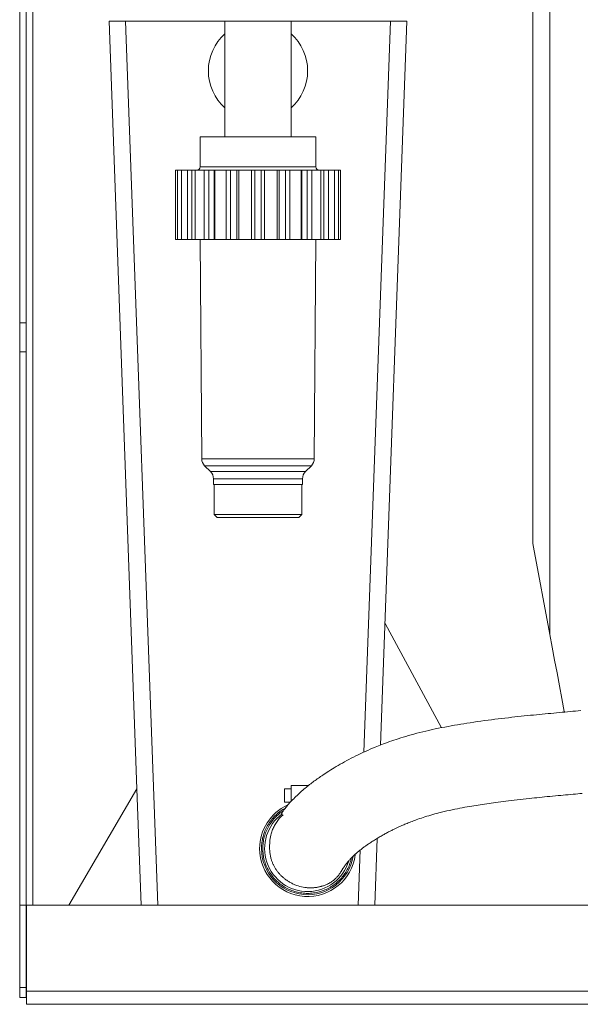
# Model space of a CAD drawing. Extents: x 193 to 943, y 26 to 526.
# Tile 256 of 256: x 563.69 to 567.92, y 158.93 to 166.37. Entities that reach past the tile are written whole.
import ezdxf
from ezdxf.lldxf.tags import DXFTag

# ---------------------------------------------------------------- set-up
doc = ezdxf.new("R2010")
doc.units = 0
doc.layers.get('0').update_dxf_attribs({"lineweight": 25})
doc.layers.add('KG4_HLS_ZEICHNEN_SWL', color=7, linetype='SWL', lineweight=25, true_color=0x99724c)
doc.styles.get("Standard").update_dxf_attribs({"font": 'ARIALN.TTF', "width": 0.8})
tags = doc.linetypes.add('SWL', pattern='A,6.35,["_",Standard,S=5.08,R=0,X=-0.51,Y=-0.51],2.54', length=8.89).pattern_tags.tags
tags[13:14] = [DXFTag(74, 4), DXFTag(75, 0), DXFTag(340, '0'), DXFTag(46, 1.0), DXFTag(50, 0.0), DXFTag(44, 0.0), DXFTag(45, 0.0)]

# ---------------------------------------------------------------- blocks, each defined once
blk = doc.blocks.new('Blockreferenz-A069I17Y7N', base_point=(563.6875, 157.3036))
at = {"color": 8, "linetype": 'Continuous', "lineweight": -2, "ltscale": 0.13, "true_color": 0x808080}
for p, q in [((563.7875, 159.6786), (563.7875, 174.6786)), ((567.6922, 161.7216), (567.6922, 169.9552)), ((564.4876, 166.3554), (564.7304, 159.6786)), ((566.2866, 160.8329), (566.4874, 166.3554)), ((565.05, 165.2554), (565.925, 165.2554)), ((563.6875, 164.0755), (563.7375, 164.0755)), ((563.7375, 163.8571), (563.6875, 163.8571)), ((565.0623, 163.0499), (565.9128, 163.0499)), ((565.0843, 162.9974), (565.8908, 162.9974)), ((565.1293, 162.9523), (565.8457, 162.9523)), ((565.8238, 162.8993), (565.1513, 162.8993)), ((565.6159, 160.352), (565.624, 160.3601)), ((565.624, 160.3601), (565.6324, 160.3679)), ((565.6388, 160.3606), (565.6308, 160.3529)), ((565.6324, 160.3679), (565.641, 160.3754)), ((565.6472, 160.368), (565.6388, 160.3606)), ((565.641, 160.3754), (565.6499, 160.3826)), ((565.6558, 160.375), (565.6472, 160.368)), ((565.6499, 160.3826), (565.6592, 160.3892)), ((565.6649, 160.3813), (565.6558, 160.375)), ((565.6592, 160.3892), (565.6688, 160.3954)), ((565.6743, 160.387), (565.6649, 160.3813)), ((565.6688, 160.3954), (565.6725, 160.3975)), ((565.6725, 160.3975), (565.6763, 160.3996)), ((565.6749, 160.3873), (565.6743, 160.387)), ((565.6755, 160.3876), (565.6749, 160.3873)), ((565.676, 160.388), (565.6755, 160.3876)), ((565.6766, 160.3883), (565.676, 160.388)), ((565.6763, 160.3996), (565.6801, 160.4017)), ((565.6772, 160.3886), (565.6766, 160.3883)), ((565.6777, 160.3889), (565.6772, 160.3886)), ((565.6801, 160.4017), (565.684, 160.4037)), ((565.684, 160.4037), (565.6878, 160.4056)), ((565.6878, 160.4056), (565.6917, 160.4076)), ((565.5605, 160.2798), (565.5664, 160.2896)), ((565.5664, 160.2896), (565.5726, 160.2991)), ((565.5726, 160.2991), (565.5791, 160.3085)), ((565.5809, 160.2936), (565.5748, 160.2843)), ((565.5791, 160.3085), (565.5859, 160.3176)), ((565.5872, 160.3026), (565.5809, 160.2936)), ((565.5859, 160.3176), (565.593, 160.3265)), ((565.5939, 160.3114), (565.5872, 160.3026)), ((565.593, 160.3265), (565.6004, 160.3352)), ((565.6008, 160.3201), (565.5939, 160.3114)), ((565.6004, 160.3352), (565.608, 160.3437)), ((565.608, 160.3285), (565.6008, 160.3201)), ((565.608, 160.3437), (565.6159, 160.352)), ((565.6154, 160.3368), (565.608, 160.3285)), ((565.623, 160.3449), (565.6154, 160.3368)), ((565.6308, 160.3529), (565.623, 160.3449)), ((565.5286, 160.2066), (565.5322, 160.2175)), ((565.5322, 160.2175), (565.5361, 160.2282)), ((565.5361, 160.2282), (565.5403, 160.2388)), ((565.5417, 160.2143), (565.5382, 160.2037)), ((565.5403, 160.2388), (565.5449, 160.2493)), ((565.5454, 160.2247), (565.5417, 160.2143)), ((565.5449, 160.2493), (565.5498, 160.2596)), ((565.5496, 160.235), (565.5454, 160.2247)), ((565.554, 160.2452), (565.5496, 160.235)), ((565.5498, 160.2596), (565.555, 160.2698)), ((565.5587, 160.2552), (565.554, 160.2452)), ((565.555, 160.2698), (565.5605, 160.2798)), ((565.5638, 160.2651), (565.5587, 160.2552)), ((565.5692, 160.2748), (565.5638, 160.2651)), ((565.5748, 160.2843), (565.5692, 160.2748)), ((565.5152, 160.1282), (565.5161, 160.1396)), ((565.5161, 160.1396), (565.5172, 160.1509)), ((565.5172, 160.1509), (565.5186, 160.1622)), ((565.5186, 160.1622), (565.5205, 160.1734)), ((565.5205, 160.1734), (565.5228, 160.1846)), ((565.5228, 160.1846), (565.5255, 160.1956)), ((565.526, 160.1386), (565.5251, 160.1276)), ((565.5255, 160.1956), (565.5286, 160.2066)), ((565.5271, 160.1496), (565.526, 160.1386)), ((565.5285, 160.1606), (565.5271, 160.1496)), ((565.5303, 160.1715), (565.5285, 160.1606)), ((565.5325, 160.1823), (565.5303, 160.1715)), ((565.5352, 160.1931), (565.5325, 160.1823)), ((565.5382, 160.2037), (565.5352, 160.1931)), ((565.5138, 160.1054), (565.5144, 160.1168)), ((565.5144, 160.1168), (565.5152, 160.1282)), ((565.5244, 160.1165), (565.5238, 160.1054)), ((565.5238, 160.1054), (565.5244, 160.0943)), ((565.5251, 160.1276), (565.5244, 160.1165)), ((565.5244, 160.0943), (565.5251, 160.0832)), ((565.5251, 160.0832), (565.526, 160.0721)), ((565.526, 160.0721), (565.5271, 160.0611)), ((566.2447, 159.6786), (566.2598, 160.0943)), ((565.5271, 160.0611), (565.5285, 160.0501)), ((565.5285, 160.0501), (565.5303, 160.0392)), ((565.5303, 160.0392), (565.5325, 160.0284)), ((565.5325, 160.0284), (565.5352, 160.0177)), ((565.5352, 160.0177), (565.5382, 160.007)), ((565.5382, 160.007), (565.5416, 159.9965)), ((565.5416, 159.9965), (565.5454, 159.9861)), ((566.179, 159.9853), (566.1823, 159.9949)), ((566.1823, 159.9949), (566.1852, 160.0047)), ((566.1852, 160.0047), (566.188, 160.0145)), ((566.188, 160.0145), (566.1907, 160.0244)), ((566.1907, 160.0244), (566.1932, 160.0343)), ((565.5454, 159.9861), (565.5496, 159.9758)), ((565.5496, 159.9758), (565.554, 159.9656)), ((565.554, 159.9656), (565.5588, 159.9556)), ((565.5588, 159.9556), (565.5638, 159.9457)), ((565.5638, 159.9457), (565.5692, 159.936)), ((565.5692, 159.936), (565.5749, 159.9265)), ((565.5749, 159.9265), (565.5809, 159.9172)), ((565.5809, 159.9172), (565.5872, 159.9081)), ((566.1378, 159.9081), (566.1442, 159.9172)), ((566.1442, 159.9172), (566.1503, 159.9265)), ((566.1503, 159.9265), (566.156, 159.936)), ((566.156, 159.936), (566.1615, 159.9457)), ((566.1615, 159.9457), (566.1665, 159.9555)), ((566.1665, 159.9555), (566.1712, 159.9655)), ((566.1712, 159.9655), (566.1755, 159.9758)), ((566.1755, 159.9758), (566.179, 159.9853)), ((565.5872, 159.9081), (565.5938, 159.8992)), ((565.5938, 159.8992), (565.6007, 159.8905)), ((565.6007, 159.8905), (565.6078, 159.882)), ((565.6078, 159.882), (565.6153, 159.8738)), ((565.6153, 159.8738), (565.623, 159.8658)), ((565.623, 159.8658), (565.631, 159.8581)), ((565.631, 159.8581), (565.6392, 159.8507)), ((565.6392, 159.8507), (565.6476, 159.8435)), ((565.6476, 159.8435), (565.6563, 159.8366)), ((566.0688, 159.8366), (566.0774, 159.8435)), ((566.0774, 159.8435), (566.0859, 159.8507)), ((566.0859, 159.8507), (566.0941, 159.8581)), ((566.0941, 159.8581), (566.1021, 159.8658)), ((566.1021, 159.8658), (566.1097, 159.8738)), ((566.1097, 159.8738), (566.1172, 159.882)), ((566.1172, 159.882), (566.1243, 159.8905)), ((566.1243, 159.8905), (566.1312, 159.8992)), ((566.1312, 159.8992), (566.1378, 159.9081)), ((565.6563, 159.8366), (565.6652, 159.83)), ((565.6652, 159.83), (565.6743, 159.8237)), ((565.6743, 159.8237), (565.6836, 159.8177)), ((565.6836, 159.8177), (565.6932, 159.812)), ((565.6932, 159.812), (565.7028, 159.8066)), ((565.7028, 159.8066), (565.7127, 159.8016)), ((565.7127, 159.8016), (565.7227, 159.7968)), ((565.7227, 159.7968), (565.7329, 159.7924)), ((565.7329, 159.7924), (565.7432, 159.7883)), ((565.7432, 159.7883), (565.7536, 159.7846)), ((565.7536, 159.7846), (565.7642, 159.7812)), ((565.7642, 159.7812), (565.7749, 159.7782)), ((565.7749, 159.7782), (565.7856, 159.7755)), ((565.7856, 159.7755), (565.7964, 159.7731)), ((565.7964, 159.7731), (565.8073, 159.7712)), ((565.8073, 159.7712), (565.8183, 159.7695)), ((565.8183, 159.7695), (565.8293, 159.7683)), ((565.8293, 159.7683), (565.8404, 159.7674)), ((565.8404, 159.7674), (565.8514, 159.7668)), ((565.8514, 159.7668), (565.8625, 159.7666)), ((565.8625, 159.7666), (565.8736, 159.7668)), ((565.8736, 159.7668), (565.8847, 159.7674)), ((565.8847, 159.7674), (565.8957, 159.7683)), ((565.8957, 159.7683), (565.9067, 159.7695)), ((565.9067, 159.7695), (565.9177, 159.7712)), ((565.9177, 159.7712), (565.9286, 159.7731)), ((565.9286, 159.7731), (565.9394, 159.7755)), ((565.9394, 159.7755), (565.9502, 159.7782)), ((565.9502, 159.7782), (565.9609, 159.7812)), ((565.9609, 159.7812), (565.9714, 159.7846)), ((565.9714, 159.7846), (565.9819, 159.7883)), ((565.9819, 159.7883), (565.9922, 159.7924)), ((565.9922, 159.7924), (566.0023, 159.7968)), ((566.0023, 159.7968), (566.0123, 159.8016)), ((566.0123, 159.8016), (566.0222, 159.8066)), ((566.0222, 159.8066), (566.0319, 159.812)), ((566.0319, 159.812), (566.0414, 159.8177)), ((566.0414, 159.8177), (566.0507, 159.8237)), ((566.0507, 159.8237), (566.0598, 159.83)), ((566.0598, 159.83), (566.0688, 159.8366)), ((563.6875, 159.0554), (563.7375, 159.0554)), ((563.7393, 159.0286), (574.8858, 159.0286))]:
    blk.add_line(p, q, dxfattribs=at)
at = {"color": 7, "linetype": 'Continuous', "lineweight": -2, "ltscale": 0.13}
for p, q in [((563.6875, 174.4286), (563.6875, 164.0755)), ((563.7375, 174.4286), (563.7375, 164.0755)), ((567.5625, 162.409), (567.5625, 169.7204)), ((564.5734, 160.5554), (564.3625, 166.3554)), ((564.3625, 166.3554), (564.4876, 166.3554)), ((564.4876, 166.3554), (565.2375, 166.3554)), ((565.2375, 166.3554), (565.2375, 165.4804)), ((565.4875, 166.3554), (565.2375, 166.3554)), ((565.7375, 166.3554), (565.4875, 166.3554)), ((565.7375, 165.4804), (565.7375, 166.3554)), ((565.7375, 166.3554), (566.4874, 166.3554)), ((566.4137, 160.887), (566.6125, 166.3554)), ((566.4874, 166.3554), (566.6125, 166.3554)), ((565.05, 165.4804), (565.05, 165.2554)), ((565.925, 165.4804), (565.05, 165.4804)), ((565.925, 165.2554), (565.925, 165.4804)), ((564.8645, 165.2304), (564.8645, 164.7054)), ((564.8796, 165.2304), (564.8645, 165.2304)), ((564.8796, 164.7054), (564.8796, 165.2304)), ((564.9105, 165.2304), (564.8796, 165.2304)), ((564.9105, 165.2304), (564.9105, 164.7054)), ((564.9541, 165.2304), (564.9105, 165.2304)), ((564.9541, 164.7054), (564.9541, 165.2304)), ((564.989, 165.2304), (564.9541, 165.2304)), ((564.989, 164.7054), (564.989, 165.2304)), ((564.989, 165.2304), (565.0129, 165.2304)), ((565.0129, 165.2304), (565.0129, 164.7054)), ((565.0809, 165.2304), (565.0129, 165.2304)), ((565.0809, 164.7054), (565.0809, 165.2304)), ((565.1158, 165.2304), (565.0809, 165.2304)), ((565.1158, 164.7054), (565.1158, 165.2304)), ((565.1158, 165.2304), (565.1563, 165.2304)), ((565.1563, 165.2304), (565.1563, 164.7054)), ((565.1618, 165.2304), (565.1563, 165.2304)), ((565.1618, 165.2304), (565.1618, 164.7054)), ((565.2475, 165.2304), (565.1618, 165.2304)), ((565.2475, 164.7054), (565.2475, 165.2304)), ((565.279, 165.2304), (565.2475, 165.2304)), ((565.279, 164.7054), (565.279, 165.2304)), ((565.279, 165.2304), (565.3265, 165.2304)), ((565.3265, 165.2304), (565.3265, 164.7054)), ((565.3426, 165.2304), (565.3265, 165.2304)), ((565.3426, 165.2304), (565.3426, 164.7054)), ((565.4375, 165.2304), (565.3426, 165.2304)), ((565.4375, 164.7054), (565.4375, 165.2304)), ((565.4625, 165.2304), (565.4375, 165.2304)), ((565.4625, 164.7054), (565.4625, 165.2304)), ((565.4625, 165.2304), (565.5125, 165.2304)), ((565.5125, 165.2304), (565.5125, 164.7054)), ((565.5375, 165.2304), (565.5125, 165.2304)), ((565.5375, 165.2304), (565.5375, 164.7054)), ((565.6325, 165.2304), (565.5375, 165.2304)), ((565.6325, 164.7054), (565.6325, 165.2304)), ((565.6485, 165.2304), (565.6325, 165.2304)), ((565.6485, 164.7054), (565.6485, 165.2304)), ((565.6485, 165.2304), (565.6961, 165.2304)), ((565.6961, 165.2304), (565.6961, 164.7054)), ((565.7276, 165.2304), (565.6961, 165.2304)), ((565.7276, 165.2304), (565.7276, 164.7054)), ((565.8133, 165.2304), (565.7276, 165.2304)), ((565.8133, 164.7054), (565.8133, 165.2304)), ((565.8188, 165.2304), (565.8133, 165.2304)), ((565.8188, 164.7054), (565.8188, 165.2304)), ((565.8188, 165.2304), (565.8592, 165.2304)), ((565.8592, 165.2304), (565.8592, 164.7054)), ((565.8942, 165.2304), (565.8592, 165.2304)), ((565.8942, 165.2304), (565.8942, 164.7054)), ((565.9622, 165.2304), (565.8942, 165.2304)), ((565.9622, 164.7054), (565.9622, 165.2304)), ((565.9622, 165.2304), (565.986, 165.2304)), ((565.986, 165.2304), (565.986, 164.7054)), ((566.0209, 165.2304), (565.986, 165.2304)), ((566.0209, 165.2304), (566.0209, 164.7054)), ((566.0646, 165.2304), (566.0209, 165.2304)), ((566.0646, 164.7054), (566.0646, 165.2304)), ((566.0955, 165.2304), (566.0646, 165.2304)), ((566.0955, 165.2304), (566.0955, 164.7054)), ((566.1105, 165.2304), (566.0955, 165.2304)), ((566.1105, 164.7054), (566.1105, 165.2304)), ((564.8796, 164.7054), (564.8645, 164.7054)), ((564.9105, 164.7054), (564.8796, 164.7054)), ((564.9541, 164.7054), (564.9105, 164.7054)), ((564.989, 164.7054), (564.9541, 164.7054)), ((565.0129, 164.7054), (564.989, 164.7054)), ((565.0809, 164.7054), (565.0129, 164.7054)), ((565.05, 164.7054), (565.0623, 163.0499)), ((565.1158, 164.7054), (565.0809, 164.7054)), ((565.1563, 164.7054), (565.1158, 164.7054)), ((565.1618, 164.7054), (565.1563, 164.7054)), ((565.2475, 164.7054), (565.1618, 164.7054)), ((565.279, 164.7054), (565.2475, 164.7054)), ((565.3265, 164.7054), (565.279, 164.7054)), ((565.3426, 164.7054), (565.3265, 164.7054)), ((565.4375, 164.7054), (565.3426, 164.7054)), ((565.4625, 164.7054), (565.4375, 164.7054)), ((565.5125, 164.7054), (565.4625, 164.7054)), ((565.5375, 164.7054), (565.5125, 164.7054)), ((565.6325, 164.7054), (565.5375, 164.7054)), ((565.6485, 164.7054), (565.6325, 164.7054)), ((565.6961, 164.7054), (565.6485, 164.7054)), ((565.7276, 164.7054), (565.6961, 164.7054)), ((565.8133, 164.7054), (565.7276, 164.7054)), ((565.8188, 164.7054), (565.8133, 164.7054)), ((565.8592, 164.7054), (565.8188, 164.7054)), ((565.8942, 164.7054), (565.8592, 164.7054)), ((565.9622, 164.7054), (565.8942, 164.7054)), ((565.9128, 163.0499), (565.925, 164.7054)), ((565.986, 164.7054), (565.9622, 164.7054)), ((566.0209, 164.7054), (565.986, 164.7054)), ((566.0646, 164.7054), (566.0209, 164.7054)), ((566.0955, 164.7054), (566.0646, 164.7054)), ((566.1105, 164.7054), (566.0955, 164.7054)), ((563.6875, 163.8571), (563.6875, 164.0755)), ((563.7375, 164.0755), (563.7375, 163.8571)), ((563.6875, 163.8571), (563.6875, 159.6786)), ((563.7375, 163.8571), (563.7375, 159.6786)), ((565.0843, 162.9974), (565.1293, 162.9523)), ((565.8457, 162.9523), (565.8908, 162.9974)), ((565.1513, 162.8993), (565.1513, 162.8554)), ((565.8238, 162.8554), (565.8238, 162.8993)), ((565.1513, 162.8554), (565.8238, 162.8554)), ((565.157, 162.8554), (565.157, 162.628)), ((565.818, 162.628), (565.818, 162.8554)), ((565.157, 162.628), (565.1797, 162.6054)), ((565.157, 162.628), (565.818, 162.628)), ((565.1797, 162.6054), (565.7954, 162.6054)), ((565.7954, 162.6054), (565.818, 162.628)), ((567.5625, 162.409), (567.5678, 162.3827)), ((567.5678, 162.3827), (567.6922, 161.7216)), ((566.8729, 161.0174), (566.4471, 161.8054)), ((567.6922, 161.7216), (567.7103, 161.6253)), ((567.7103, 161.6253), (567.7285, 161.529)), ((567.7285, 161.529), (567.7466, 161.4324)), ((567.7466, 161.4324), (567.7648, 161.3356)), ((567.7648, 161.3356), (567.7831, 161.2385)), ((567.7831, 161.2385), (567.8015, 161.1408)), ((567.4747, 161.1043), (567.4511, 161.1018)), ((567.4983, 161.1068), (567.4747, 161.1043)), ((567.5218, 161.1092), (567.4983, 161.1068)), ((567.5453, 161.1116), (567.5218, 161.1092)), ((567.5678, 161.1139), (567.5453, 161.1116)), ((567.5901, 161.1161), (567.5678, 161.1139)), ((567.6125, 161.1183), (567.5901, 161.1161)), ((567.6348, 161.1204), (567.6125, 161.1183)), ((567.6571, 161.1226), (567.6348, 161.1204)), ((567.6794, 161.1247), (567.6571, 161.1226)), ((567.7005, 161.1266), (567.6794, 161.1247)), ((567.7216, 161.1286), (567.7005, 161.1266)), ((567.7426, 161.1306), (567.7216, 161.1286)), ((567.7636, 161.1325), (567.7426, 161.1306)), ((567.7845, 161.1344), (567.7636, 161.1325)), ((567.8055, 161.1363), (567.7845, 161.1344)), ((567.8015, 161.1408), (567.8016, 161.14)), ((567.8016, 161.14), (567.8018, 161.1392)), ((567.8018, 161.1392), (567.8019, 161.1384)), ((567.8019, 161.1384), (567.8021, 161.1376)), ((567.8021, 161.1376), (567.8022, 161.1368)), ((567.8022, 161.1368), (567.8024, 161.136)), ((567.8259, 161.1381), (567.8055, 161.1363)), ((567.8462, 161.14), (567.8259, 161.1381)), ((567.8666, 161.1418), (567.8462, 161.14)), ((567.8868, 161.1436), (567.8666, 161.1418)), ((567.9071, 161.1454), (567.8868, 161.1436)), ((567.9273, 161.1472), (567.9071, 161.1454)), ((566.9479, 161.0324), (566.9232, 161.0278)), ((566.9713, 161.0365), (566.9479, 161.0324)), ((566.9948, 161.0406), (566.9713, 161.0365)), ((567.0185, 161.0446), (566.9948, 161.0406)), ((567.0422, 161.0484), (567.0185, 161.0446)), ((567.066, 161.0522), (567.0422, 161.0484)), ((567.0898, 161.0559), (567.066, 161.0522)), ((567.1167, 161.0599), (567.0898, 161.0559)), ((567.1437, 161.0638), (567.1167, 161.0599)), ((567.1707, 161.0676), (567.1437, 161.0638)), ((567.1978, 161.0713), (567.1707, 161.0676)), ((567.225, 161.0749), (567.1978, 161.0713)), ((567.2522, 161.0785), (567.225, 161.0749)), ((567.2774, 161.0817), (567.2522, 161.0785)), ((567.3027, 161.0848), (567.2774, 161.0817)), ((567.328, 161.0878), (567.3027, 161.0848)), ((567.3533, 161.0908), (567.328, 161.0878)), ((567.3786, 161.0937), (567.3533, 161.0908)), ((567.4039, 161.0966), (567.3786, 161.0937)), ((567.4275, 161.0992), (567.4039, 161.0966)), ((567.4511, 161.1018), (567.4275, 161.0992)), ((566.624, 160.9585), (566.6044, 160.9527)), ((566.6439, 160.9641), (566.624, 160.9585)), ((566.664, 160.9697), (566.6439, 160.9641)), ((566.6864, 160.9756), (566.664, 160.9697)), ((566.709, 160.9814), (566.6864, 160.9756)), ((566.7319, 160.9871), (566.709, 160.9814)), ((566.755, 160.9927), (566.7319, 160.9871)), ((566.7784, 160.9981), (566.755, 160.9927)), ((566.802, 161.0033), (566.7784, 160.9981)), ((566.8258, 161.0085), (566.802, 161.0033)), ((566.8499, 161.0135), (566.8258, 161.0085)), ((566.8741, 161.0184), (566.8499, 161.0135)), ((566.8986, 161.0232), (566.8741, 161.0184)), ((566.9232, 161.0278), (566.8986, 161.0232)), ((566.3971, 160.8809), (566.3843, 160.8757)), ((566.4101, 160.886), (566.3971, 160.8809)), ((566.4233, 160.8911), (566.4101, 160.886)), ((566.4366, 160.8962), (566.4233, 160.8911)), ((566.45, 160.9012), (566.4366, 160.8962)), ((566.4656, 160.907), (566.45, 160.9012)), ((566.4815, 160.9127), (566.4656, 160.907)), ((566.4975, 160.9183), (566.4815, 160.9127)), ((566.5137, 160.9239), (566.4975, 160.9183)), ((566.5301, 160.9294), (566.5137, 160.9239)), ((566.5467, 160.9348), (566.5301, 160.9294)), ((566.5657, 160.9409), (566.5467, 160.9348)), ((566.5849, 160.9469), (566.5657, 160.9409)), ((566.6044, 160.9527), (566.5849, 160.9469)), ((566.245, 160.8137), (566.2268, 160.8049)), ((566.2635, 160.8226), (566.245, 160.8137)), ((566.2807, 160.8307), (566.2635, 160.8226)), ((566.2982, 160.8387), (566.2807, 160.8307)), ((566.3161, 160.8467), (566.2982, 160.8387)), ((566.3342, 160.8547), (566.3161, 160.8467)), ((566.3528, 160.8626), (566.3342, 160.8547)), ((566.3716, 160.8705), (566.3528, 160.8626)), ((566.3843, 160.8757), (566.3716, 160.8705)), ((566.0937, 160.7331), (566.0784, 160.7241)), ((566.1093, 160.7421), (566.0937, 160.7331)), ((566.1252, 160.7511), (566.1093, 160.7421)), ((566.1413, 160.7601), (566.1252, 160.7511)), ((566.1579, 160.7691), (566.1413, 160.7601)), ((566.1746, 160.7781), (566.1579, 160.7691)), ((566.1917, 160.787), (566.1746, 160.7781)), ((566.2091, 160.7959), (566.1917, 160.787)), ((566.2268, 160.8049), (566.2091, 160.7959)), ((565.9777, 160.6605), (565.969, 160.6546)), ((565.9865, 160.6664), (565.9777, 160.6605)), ((565.9988, 160.6745), (565.9865, 160.6664)), ((566.0112, 160.6826), (565.9988, 160.6745)), ((566.0239, 160.6907), (566.0112, 160.6826)), ((566.0369, 160.6988), (566.0239, 160.6907)), ((566.05, 160.707), (566.0369, 160.6988)), ((566.0634, 160.7151), (566.05, 160.707)), ((566.0784, 160.7241), (566.0634, 160.7151)), ((565.8777, 160.5882), (565.8688, 160.5812)), ((565.8867, 160.5952), (565.8777, 160.5882)), ((565.8945, 160.6012), (565.8867, 160.5952)), ((565.9024, 160.6071), (565.8945, 160.6012)), ((565.9105, 160.6131), (565.9024, 160.6071)), ((565.9186, 160.6191), (565.9105, 160.6131)), ((565.9269, 160.6251), (565.9186, 160.6191)), ((565.9353, 160.6312), (565.9269, 160.6251)), ((565.9436, 160.637), (565.9353, 160.6312)), ((565.9519, 160.6429), (565.9436, 160.637)), ((565.9604, 160.6487), (565.9519, 160.6429)), ((565.969, 160.6546), (565.9604, 160.6487)), ((564.0597, 159.6786), (564.5734, 160.5554)), ((564.5734, 160.5554), (564.6053, 159.6786)), ((565.7375, 160.5554), (565.6875, 160.5554)), ((565.6875, 160.5554), (565.6875, 160.5054)), ((565.8683, 160.5804), (565.7375, 160.5804)), ((565.7375, 160.5804), (565.7375, 160.4604)), ((565.791, 160.5145), (565.7829, 160.507)), ((565.7993, 160.5222), (565.791, 160.5145)), ((565.8079, 160.5299), (565.7993, 160.5222)), ((565.8167, 160.5377), (565.8079, 160.5299)), ((565.8257, 160.5456), (565.8167, 160.5377)), ((565.835, 160.5535), (565.8257, 160.5456)), ((565.8432, 160.5603), (565.835, 160.5535)), ((565.8515, 160.5673), (565.8432, 160.5603)), ((565.8601, 160.5742), (565.8515, 160.5673)), ((565.8688, 160.5812), (565.8601, 160.5742)), ((567.7742, 160.507), (567.7929, 160.5087)), ((567.7929, 160.5087), (567.8116, 160.5105)), ((567.8116, 160.5105), (567.8303, 160.5122)), ((567.8303, 160.5122), (567.8489, 160.5139)), ((567.8489, 160.5139), (567.8675, 160.5156)), ((567.8675, 160.5156), (567.8861, 160.5172)), ((567.8861, 160.5172), (567.9027, 160.5187)), ((567.9027, 160.5187), (567.9193, 160.5202)), ((567.9193, 160.5202), (567.9359, 160.5217)), ((565.6875, 160.5054), (565.6875, 160.4554)), ((565.6875, 160.4554), (565.7322, 160.4554)), ((565.7138, 160.4348), (565.7077, 160.4277)), ((565.7201, 160.4421), (565.7138, 160.4348)), ((565.7267, 160.4495), (565.7201, 160.4421)), ((565.7335, 160.457), (565.7267, 160.4495)), ((565.7412, 160.4652), (565.7335, 160.457)), ((565.749, 160.4734), (565.7412, 160.4652)), ((565.7571, 160.4817), (565.749, 160.4734)), ((565.7654, 160.49), (565.7571, 160.4817)), ((565.774, 160.4985), (565.7654, 160.49)), ((565.7829, 160.507), (565.774, 160.4985)), ((567.1345, 160.4314), (567.1507, 160.434)), ((567.1507, 160.434), (567.167, 160.4365)), ((567.167, 160.4365), (567.1833, 160.439)), ((567.1833, 160.439), (567.1997, 160.4415)), ((567.1997, 160.4415), (567.2161, 160.4439)), ((567.2161, 160.4439), (567.2326, 160.4463)), ((567.2326, 160.4463), (567.2491, 160.4486)), ((567.2491, 160.4486), (567.2656, 160.4509)), ((567.2656, 160.4509), (567.2822, 160.4531)), ((567.2822, 160.4531), (567.3017, 160.4557)), ((567.3017, 160.4557), (567.3212, 160.4583)), ((567.3212, 160.4583), (567.3408, 160.4608)), ((567.3408, 160.4608), (567.3604, 160.4633)), ((567.3604, 160.4633), (567.38, 160.4657)), ((567.38, 160.4657), (567.3996, 160.4681)), ((567.3996, 160.4681), (567.4224, 160.4708)), ((567.4224, 160.4708), (567.4453, 160.4734)), ((567.4453, 160.4734), (567.4681, 160.476)), ((567.4681, 160.476), (567.4909, 160.4785)), ((567.4909, 160.4785), (567.5137, 160.481)), ((567.5137, 160.481), (567.5365, 160.4835)), ((567.5365, 160.4835), (567.5558, 160.4855)), ((567.5558, 160.4855), (567.5751, 160.4875)), ((567.5751, 160.4875), (567.5944, 160.4895)), ((567.5944, 160.4895), (567.6136, 160.4915)), ((567.6136, 160.4915), (567.6329, 160.4934)), ((567.6329, 160.4934), (567.6521, 160.4953)), ((567.6521, 160.4953), (567.6725, 160.4973)), ((567.6725, 160.4973), (567.6929, 160.4993)), ((567.6929, 160.4993), (567.7133, 160.5013)), ((567.7133, 160.5013), (567.7336, 160.5032)), ((567.7336, 160.5032), (567.7539, 160.5051)), ((567.7539, 160.5051), (567.7742, 160.507)), ((565.666, 160.3704), (565.6659, 160.3699)), ((565.6659, 160.3699), (565.6659, 160.3695)), ((565.6659, 160.3695), (565.6659, 160.3692)), ((565.6659, 160.3692), (565.666, 160.3691)), ((565.6662, 160.371), (565.666, 160.3704)), ((565.666, 160.3691), (565.6661, 160.3689)), ((565.6661, 160.3689), (565.6662, 160.3688)), ((565.6673, 160.3732), (565.6662, 160.371)), ((565.6662, 160.3688), (565.6664, 160.3687)), ((565.6664, 160.3687), (565.6664, 160.3687)), ((565.6664, 160.3687), (565.6664, 160.3687)), ((565.6664, 160.3687), (565.6665, 160.3687)), ((565.6665, 160.3687), (565.6665, 160.3686)), ((565.6665, 160.3686), (565.6666, 160.3686)), ((565.6666, 160.3686), (565.6666, 160.3686)), ((565.6666, 160.3686), (565.6666, 160.3686)), ((565.6666, 160.3686), (565.6667, 160.3686)), ((565.6667, 160.3686), (565.6667, 160.3686)), ((565.6667, 160.3686), (565.6668, 160.3686)), ((565.6668, 160.3686), (565.6669, 160.3686)), ((565.6669, 160.3686), (565.667, 160.3686)), ((565.667, 160.3686), (565.6672, 160.3686)), ((565.6672, 160.3686), (565.6674, 160.3686)), ((565.6689, 160.3761), (565.6673, 160.3732)), ((565.6674, 160.3686), (565.6677, 160.3686)), ((565.671, 160.3794), (565.6689, 160.3761)), ((565.6735, 160.3832), (565.671, 160.3794)), ((565.6765, 160.3875), (565.6735, 160.3832)), ((565.6776, 160.3606), (565.6746, 160.3579)), ((565.6798, 160.3921), (565.6765, 160.3875)), ((565.6834, 160.3971), (565.6798, 160.3921)), ((565.6874, 160.4025), (565.6834, 160.3971)), ((565.6919, 160.4082), (565.6874, 160.4025)), ((565.6967, 160.4144), (565.6919, 160.4082)), ((565.702, 160.4209), (565.6967, 160.4144)), ((565.7077, 160.4277), (565.702, 160.4209)), ((566.792, 160.3575), (566.8072, 160.3619)), ((566.8072, 160.3619), (566.8227, 160.3662)), ((566.8227, 160.3662), (566.8384, 160.3704)), ((566.8384, 160.3704), (566.8545, 160.3746)), ((566.8545, 160.3746), (566.8738, 160.3795)), ((566.8738, 160.3795), (566.8934, 160.3842)), ((566.8934, 160.3842), (566.9134, 160.3889)), ((566.9134, 160.3889), (566.9337, 160.3935)), ((566.9337, 160.3935), (566.9543, 160.398)), ((566.9543, 160.398), (566.9751, 160.4023)), ((566.9751, 160.4023), (566.9933, 160.406)), ((566.9933, 160.406), (567.0116, 160.4096)), ((567.0116, 160.4096), (567.0301, 160.4132)), ((567.0301, 160.4132), (567.0487, 160.4166)), ((567.0487, 160.4166), (567.0675, 160.42)), ((567.0675, 160.42), (567.0863, 160.4233)), ((567.0863, 160.4233), (567.1023, 160.426)), ((567.1023, 160.426), (567.1184, 160.4287)), ((567.1184, 160.4287), (567.1345, 160.4314)), ((565.6177, 160.2879), (565.6134, 160.2803)), ((565.6221, 160.2953), (565.6177, 160.2879)), ((565.6267, 160.3026), (565.6221, 160.2953)), ((565.6317, 160.3101), (565.6267, 160.3026)), ((565.6368, 160.3174), (565.6317, 160.3101)), ((565.6422, 160.3245), (565.6368, 160.3174)), ((565.6478, 160.3315), (565.6422, 160.3245)), ((565.6537, 160.3381), (565.6478, 160.3315)), ((565.6599, 160.3445), (565.6537, 160.3381)), ((565.6627, 160.3473), (565.6599, 160.3445)), ((565.6656, 160.35), (565.6627, 160.3473)), ((565.6686, 160.3527), (565.6656, 160.35)), ((565.6716, 160.3553), (565.6686, 160.3527)), ((565.6746, 160.3579), (565.6716, 160.3553)), ((566.5822, 160.282), (566.5897, 160.2852)), ((566.5897, 160.2852), (566.5974, 160.2885)), ((566.5974, 160.2885), (566.6052, 160.2917)), ((566.6052, 160.2917), (566.6131, 160.295)), ((566.6131, 160.295), (566.6211, 160.2983)), ((566.6211, 160.2983), (566.631, 160.3022)), ((566.631, 160.3022), (566.641, 160.3062)), ((566.641, 160.3062), (566.6513, 160.3102)), ((566.6513, 160.3102), (566.6616, 160.3141)), ((566.6616, 160.3141), (566.6722, 160.318)), ((566.6722, 160.318), (566.6829, 160.3219)), ((566.6829, 160.3219), (566.6956, 160.3265)), ((566.6956, 160.3265), (566.7085, 160.331)), ((566.7085, 160.331), (566.7216, 160.3354)), ((566.7216, 160.3354), (566.735, 160.3399)), ((566.735, 160.3399), (566.7486, 160.3443)), ((566.7486, 160.3443), (566.7625, 160.3486)), ((566.7625, 160.3486), (566.7771, 160.3531)), ((566.7771, 160.3531), (566.792, 160.3575)), ((565.5866, 160.2152), (565.5845, 160.2066)), ((565.5891, 160.2238), (565.5866, 160.2152)), ((565.5919, 160.2322), (565.5891, 160.2238)), ((565.595, 160.2406), (565.5919, 160.2322)), ((565.5983, 160.2489), (565.595, 160.2406)), ((565.6018, 160.2571), (565.5983, 160.2489)), ((565.6055, 160.2649), (565.6018, 160.2571)), ((565.6094, 160.2727), (565.6055, 160.2649)), ((565.6134, 160.2803), (565.6094, 160.2727)), ((566.4331, 160.2082), (566.4397, 160.2118)), ((566.4397, 160.2118), (566.4464, 160.2155)), ((566.4464, 160.2155), (566.4531, 160.2192)), ((566.4531, 160.2192), (566.46, 160.2229)), ((566.46, 160.2229), (566.467, 160.2266)), ((566.467, 160.2266), (566.4741, 160.2304)), ((566.4741, 160.2304), (566.48, 160.2334)), ((566.48, 160.2334), (566.486, 160.2365)), ((566.486, 160.2365), (566.4921, 160.2396)), ((566.4921, 160.2396), (566.4983, 160.2427)), ((566.4983, 160.2427), (566.5045, 160.2458)), ((566.5045, 160.2458), (566.5108, 160.249)), ((566.5108, 160.249), (566.5158, 160.2514)), ((566.5158, 160.2514), (566.5209, 160.2539)), ((566.5209, 160.2539), (566.5261, 160.2564)), ((566.5261, 160.2564), (566.5313, 160.2588)), ((566.5313, 160.2588), (566.5365, 160.2613)), ((566.5365, 160.2613), (566.5418, 160.2638)), ((566.5418, 160.2638), (566.5472, 160.2663)), ((566.5472, 160.2663), (566.5525, 160.2688)), ((566.5525, 160.2688), (566.558, 160.2712)), ((566.558, 160.2712), (566.5635, 160.2737)), ((566.5635, 160.2737), (566.5691, 160.2762)), ((566.5691, 160.2762), (566.5747, 160.2787)), ((566.5747, 160.2787), (566.5822, 160.282)), ((565.5759, 160.1432), (565.575, 160.1304)), ((565.577, 160.156), (565.5759, 160.1432)), ((565.5782, 160.1688), (565.577, 160.156)), ((565.5798, 160.1815), (565.5782, 160.1688)), ((565.5819, 160.1941), (565.5798, 160.1815)), ((565.5845, 160.2066), (565.5819, 160.1941)), ((566.3147, 160.1348), (566.3206, 160.1388)), ((566.3206, 160.1388), (566.3266, 160.1428)), ((566.3266, 160.1428), (566.3327, 160.1469)), ((566.3327, 160.1469), (566.339, 160.1511)), ((566.339, 160.1511), (566.3454, 160.1553)), ((566.3454, 160.1553), (566.3524, 160.1598)), ((566.3524, 160.1598), (566.3595, 160.1643)), ((566.3595, 160.1643), (566.3667, 160.1688)), ((566.3667, 160.1688), (566.3741, 160.1734)), ((566.3697, 159.6786), (566.388, 160.1819)), ((566.3741, 160.1734), (566.3817, 160.1781)), ((566.3817, 160.1781), (566.3894, 160.1828)), ((566.3894, 160.1828), (566.3964, 160.1869)), ((566.3964, 160.1869), (566.4034, 160.1911)), ((566.4034, 160.1911), (566.4107, 160.1954)), ((566.4107, 160.1954), (566.418, 160.1996)), ((566.418, 160.1996), (566.4255, 160.2039)), ((566.4255, 160.2039), (566.4331, 160.2082)), ((565.5752, 160.1243), (565.5751, 160.1195)), ((565.5751, 160.1195), (565.5751, 160.1147)), ((565.5751, 160.1147), (565.5752, 160.1099)), ((565.5753, 160.129), (565.5752, 160.1243)), ((565.5752, 160.1099), (565.5752, 160.105)), ((565.5752, 160.105), (565.5755, 160.0986)), ((565.5754, 160.1337), (565.5753, 160.129)), ((565.5755, 160.0986), (565.5759, 160.092)), ((565.5759, 160.092), (565.5764, 160.0854)), ((565.5764, 160.0854), (565.5771, 160.0786)), ((565.5771, 160.0786), (565.5779, 160.0717)), ((565.5779, 160.0717), (565.5789, 160.0647)), ((565.5789, 160.0647), (565.5799, 160.0584)), ((566.2189, 160.0597), (566.2213, 160.062)), ((566.2213, 160.062), (566.2237, 160.0641)), ((566.2237, 160.0641), (566.2261, 160.0663)), ((566.2261, 160.0663), (566.2285, 160.0684)), ((566.2285, 160.0684), (566.2309, 160.0705)), ((566.2309, 160.0705), (566.2334, 160.0727)), ((566.2334, 160.0727), (566.2363, 160.0752)), ((566.2363, 160.0752), (566.2394, 160.0778)), ((566.2394, 160.0778), (566.2425, 160.0805)), ((566.2425, 160.0805), (566.2458, 160.0831)), ((566.2458, 160.0831), (566.2491, 160.0859)), ((566.2491, 160.0859), (566.2526, 160.0887)), ((566.2526, 160.0887), (566.2569, 160.0921)), ((566.2569, 160.0921), (566.2613, 160.0957)), ((566.2613, 160.0957), (566.2659, 160.0992)), ((566.2659, 160.0992), (566.2707, 160.1029)), ((566.2707, 160.1029), (566.2755, 160.1066)), ((566.2755, 160.1066), (566.2805, 160.1103)), ((566.2805, 160.1103), (566.285, 160.1136)), ((566.285, 160.1136), (566.2896, 160.117)), ((566.2896, 160.117), (566.2943, 160.1204)), ((566.2943, 160.1204), (566.2991, 160.1238)), ((566.2991, 160.1238), (566.3039, 160.1273)), ((566.3039, 160.1273), (566.309, 160.1308)), ((566.309, 160.1308), (566.3147, 160.1348)), ((565.5799, 160.0584), (565.5811, 160.052)), ((565.5811, 160.052), (565.5824, 160.0454)), ((565.5824, 160.0454), (565.5839, 160.0387)), ((565.5839, 160.0387), (565.5856, 160.0319)), ((565.5856, 160.0319), (565.5876, 160.0249)), ((565.5876, 160.0249), (565.589, 160.0202)), ((565.589, 160.0202), (565.5906, 160.0154)), ((565.5906, 160.0154), (565.5922, 160.0105)), ((565.5922, 160.0105), (565.594, 160.0055)), ((565.594, 160.0055), (565.596, 160.0004)), ((565.596, 160.0004), (565.5981, 159.9953)), ((565.5981, 159.9953), (565.6001, 159.9906)), ((565.6001, 159.9906), (565.6022, 159.9859)), ((566.1511, 159.9854), (566.1536, 159.9885)), ((566.1536, 159.9885), (566.1572, 159.9932)), ((566.1572, 159.9932), (566.161, 159.9979)), ((566.161, 159.9979), (566.1649, 160.0026)), ((566.1649, 160.0026), (566.1689, 160.0074)), ((566.1689, 160.0074), (566.173, 160.0122)), ((566.173, 160.0122), (566.1772, 160.0171)), ((566.1772, 160.0171), (566.1808, 160.0211)), ((566.1808, 160.0211), (566.1845, 160.0251)), ((566.1845, 160.0251), (566.1882, 160.0292)), ((566.1882, 160.0292), (566.192, 160.0332)), ((566.192, 160.0332), (566.1959, 160.0373)), ((566.1959, 160.0373), (566.1998, 160.0413)), ((566.1998, 160.0413), (566.203, 160.0445)), ((566.203, 160.0445), (566.2062, 160.0476)), ((566.2062, 160.0476), (566.2094, 160.0508)), ((566.2094, 160.0508), (566.2126, 160.0538)), ((566.2126, 160.0538), (566.2158, 160.0568)), ((566.2158, 160.0568), (566.2189, 160.0597)), ((565.6022, 159.9859), (565.6045, 159.9811)), ((565.6045, 159.9811), (565.607, 159.9762)), ((565.607, 159.9762), (565.6096, 159.9712)), ((565.6096, 159.9712), (565.6124, 159.9661)), ((565.6124, 159.9661), (565.615, 159.9615)), ((565.615, 159.9615), (565.6178, 159.9569)), ((565.6178, 159.9569), (565.6207, 159.9522)), ((565.6207, 159.9522), (565.6238, 159.9474)), ((565.6238, 159.9474), (565.6272, 159.9426)), ((565.6272, 159.9426), (565.6307, 159.9376)), ((565.6307, 159.9376), (565.6339, 159.9332)), ((565.6339, 159.9332), (565.6374, 159.9288)), ((565.6374, 159.9288), (565.641, 159.9243)), ((565.641, 159.9243), (565.6448, 159.9197)), ((565.6448, 159.9197), (565.6488, 159.9151)), ((565.6488, 159.9151), (565.6531, 159.9104)), ((566.1017, 159.9114), (566.1037, 159.9142)), ((566.1037, 159.9142), (566.1059, 159.9174)), ((566.1059, 159.9174), (566.1079, 159.9205)), ((566.1079, 159.9205), (566.1099, 159.9236)), ((566.1099, 159.9236), (566.1118, 159.9266)), ((566.1118, 159.9266), (566.1136, 159.9295)), ((566.1136, 159.9295), (566.1154, 159.9325)), ((566.1154, 159.9325), (566.1173, 159.9355)), ((566.1173, 159.9355), (566.1191, 159.9386)), ((566.1191, 159.9386), (566.121, 159.9417)), ((566.121, 159.9417), (566.1229, 159.9448)), ((566.1229, 159.9448), (566.1249, 159.9479)), ((566.1249, 159.9479), (566.127, 159.9512)), ((566.127, 159.9512), (566.1289, 159.9542)), ((566.1289, 159.9542), (566.131, 159.9572)), ((566.131, 159.9572), (566.1331, 159.9604)), ((566.1331, 159.9604), (566.1353, 159.9636)), ((566.1353, 159.9636), (566.1375, 159.9668)), ((566.1375, 159.9668), (566.1398, 159.97)), ((566.1398, 159.97), (566.142, 159.973)), ((566.142, 159.973), (566.1442, 159.9761)), ((566.1442, 159.9761), (566.1464, 159.9792)), ((566.1464, 159.9792), (566.1488, 159.9823)), ((566.1488, 159.9823), (566.1511, 159.9854)), ((565.6531, 159.9104), (565.657, 159.9062)), ((565.657, 159.9062), (565.6611, 159.902)), ((565.6611, 159.902), (565.6654, 159.8978)), ((565.6654, 159.8978), (565.6699, 159.8935)), ((565.6699, 159.8935), (565.6746, 159.8893)), ((565.6746, 159.8893), (565.6794, 159.885)), ((565.6794, 159.885), (565.6841, 159.8811)), ((565.6841, 159.8811), (565.6889, 159.8772)), ((565.6889, 159.8772), (565.6938, 159.8734)), ((565.6938, 159.8734), (565.6989, 159.8696)), ((565.6989, 159.8696), (565.7042, 159.8658)), ((565.7042, 159.8658), (565.7095, 159.8621)), ((565.7095, 159.8621), (565.7148, 159.8586)), ((565.7148, 159.8586), (565.7203, 159.8552)), ((565.7203, 159.8552), (565.7258, 159.8519)), ((565.7258, 159.8519), (565.7314, 159.8486)), ((565.7314, 159.8486), (565.7371, 159.8455)), ((565.7371, 159.8455), (565.7428, 159.8425)), ((565.7428, 159.8425), (565.7486, 159.8396)), ((565.7486, 159.8396), (565.7545, 159.8369)), ((566.0125, 159.8371), (566.0198, 159.8408)), ((566.0198, 159.8408), (566.0266, 159.8445)), ((566.0266, 159.8445), (566.0328, 159.8481)), ((566.0328, 159.8481), (566.0398, 159.8525)), ((566.0398, 159.8525), (566.0461, 159.8567)), ((566.0461, 159.8567), (566.0519, 159.8608)), ((566.0519, 159.8608), (566.057, 159.8647)), ((566.057, 159.8647), (566.0618, 159.8685)), ((566.0618, 159.8685), (566.0661, 159.8721)), ((566.0661, 159.8721), (566.071, 159.8765)), ((566.071, 159.8765), (566.0754, 159.8807)), ((566.0754, 159.8807), (566.0795, 159.8847)), ((566.0795, 159.8847), (566.0832, 159.8886)), ((566.0832, 159.8886), (566.0865, 159.8923)), ((566.0865, 159.8923), (566.0896, 159.8958)), ((566.0896, 159.8958), (566.0924, 159.8991)), ((566.0924, 159.8991), (566.095, 159.9023)), ((566.095, 159.9023), (566.0974, 159.9054)), ((566.0974, 159.9054), (566.0996, 159.9084)), ((566.0996, 159.9084), (566.1017, 159.9114)), ((565.7545, 159.8369), (565.7604, 159.8342)), ((565.7604, 159.8342), (565.7664, 159.8317)), ((565.7664, 159.8317), (565.7724, 159.8293)), ((565.7724, 159.8293), (565.7785, 159.827)), ((565.7785, 159.827), (565.7906, 159.8229)), ((565.7906, 159.8229), (565.8029, 159.8193)), ((565.8029, 159.8193), (565.8154, 159.8162)), ((565.8154, 159.8162), (565.828, 159.8136)), ((565.828, 159.8136), (565.8407, 159.8115)), ((565.8407, 159.8115), (565.8534, 159.8099)), ((565.8534, 159.8099), (565.8597, 159.8094)), ((565.8597, 159.8094), (565.8659, 159.8089)), ((565.8659, 159.8089), (565.8721, 159.8086)), ((565.8721, 159.8086), (565.8784, 159.8084)), ((565.8784, 159.8084), (565.8846, 159.8083)), ((565.8846, 159.8083), (565.8909, 159.8084)), ((565.8909, 159.8084), (565.8969, 159.8085)), ((565.8969, 159.8085), (565.9028, 159.8088)), ((565.9028, 159.8088), (565.9088, 159.8092)), ((565.9088, 159.8092), (565.9147, 159.8098)), ((565.9147, 159.8098), (565.9205, 159.8104)), ((565.9205, 159.8104), (565.9264, 159.8111)), ((565.9264, 159.8111), (565.9319, 159.8119)), ((565.9319, 159.8119), (565.9374, 159.8129)), ((565.9374, 159.8129), (565.9428, 159.8139)), ((565.9428, 159.8139), (565.9481, 159.815)), ((565.9481, 159.815), (565.9533, 159.8161)), ((565.9533, 159.8161), (565.9584, 159.8174)), ((565.9584, 159.8174), (565.9635, 159.8187)), ((565.9635, 159.8187), (565.9684, 159.8201)), ((565.9684, 159.8201), (565.9732, 159.8216)), ((565.9732, 159.8216), (565.9779, 159.8231)), ((565.9779, 159.8231), (565.9824, 159.8246)), ((565.9824, 159.8246), (565.9868, 159.8262)), ((565.9868, 159.8262), (565.996, 159.8297)), ((565.996, 159.8297), (566.0046, 159.8334)), ((566.0046, 159.8334), (566.0125, 159.8371)), ((563.7375, 159.6786), (563.6875, 159.6786)), ((563.6875, 159.0554), (563.6875, 159.6786)), ((563.7375, 159.0554), (563.7375, 159.6786)), ((563.7393, 159.6786), (574.8858, 159.6786)), ((563.7393, 159.0286), (563.7393, 159.6786)), ((563.7375, 159.4804), (563.7393, 159.4804)), ((563.7375, 159.4054), (563.7393, 159.4054)), ((563.6875, 158.9804), (563.6875, 159.0554)), ((563.7375, 159.0554), (563.7375, 158.9804)), ((563.7376, 159.0338), (563.7375, 159.0322)), ((563.7375, 159.0322), (563.7375, 159.0306)), ((563.7377, 159.0368), (563.7376, 159.0353)), ((563.7376, 159.0353), (563.7376, 159.0338)), ((563.7379, 159.0382), (563.7377, 159.0368)), ((563.7382, 159.0395), (563.7379, 159.0382)), ((563.7384, 159.04), (563.7382, 159.0395)), ((563.7386, 159.0405), (563.7384, 159.04)), ((563.7387, 159.0409), (563.7386, 159.0405)), ((563.7389, 159.0414), (563.7387, 159.0409)), ((563.7391, 159.0418), (563.7389, 159.0414)), ((563.7393, 159.0423), (563.7391, 159.0418)), ((563.7393, 158.9286), (563.7393, 159.0286)), ((563.7375, 158.9804), (563.6875, 158.9804)), ((574.8858, 158.9286), (563.7393, 158.9286))]:
    blk.add_line(p, q, dxfattribs=at)
for centre, major_axis, end_param in [((565.4875, 165.9804), (-0.25, 0.2795), 1.682137), ((565.4875, 165.9804), (0.375, 0), 0.841069), ((565.4875, 165.9804), (0.25, -0.2795), 0.841069), ((565.025, 165.2554), (0, -0.025), 1.570796), ((565.95, 165.2554), (-0.025, 0), 1.570796), ((565.1373, 163.0504), (-0.075, -0.0006), 0.777985), ((565.8378, 163.0504), (0.053, -0.053), 0.777985), ((565.0763, 162.8993), (0.075, 0), 0.785398), ((565.8988, 162.8993), (-0.053, 0.053), 0.785398), ((565.8625, 160.1054), (-0.1543, 0.328), 1.131079), ((565.8625, 160.1054), (-0.193, 0.2615), 3.782259), ((565.8625, 160.1054), (-0.3625, 0), 3.010244)]:
    blk.add_ellipse(centre, major_axis=major_axis, ratio=1, start_param=0, end_param=end_param, dxfattribs=at)
at = {"color": 8, "linetype": 'Continuous', "lineweight": -2, "ltscale": 0.13, "true_color": 0x808080}
blk.add_ellipse((565.8621, 160.1048), major_axis=(-0.3483, 0.0006), ratio=1, start_param=0, end_param=2.97591, dxfattribs=at)

msp = doc.modelspace()

# ---------------------------------------------------------------- block references
at = {"layer": 'KG4_HLS_ZEICHNEN_SWL', "lineweight": 9, "ltscale": 0.13}
msp.add_blockref('Blockreferenz-A069I17Y7N', (563.6875, 157.3036), dxfattribs=at)

doc.saveas('drawing.dxf')
